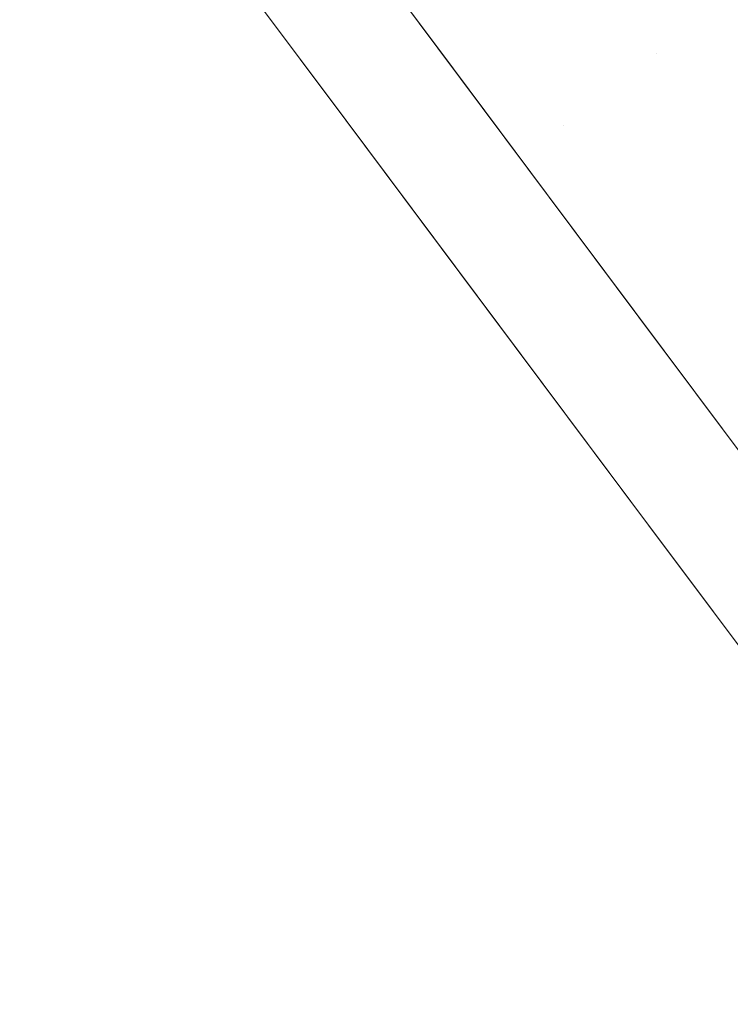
# Model space of a CAD drawing. Header units: centimetres. Extents: x -20.1 to -11, y -7.5 to 4.5.
# Tile 3 of 13: x -16.4 to -15.8, y -1.5 to -0.7. Entities that reach past the tile are written whole.
import ezdxf

# ---------------------------------------------------------------- set-up
doc = ezdxf.new("R2010")
doc.units = ezdxf.units.CM
doc.header["$LTSCALE"] = 2.54
doc.layers.add('Lucido design-1', color=7, linetype='Continuous')

# ---------------------------------------------------------------- blocks, each defined once
blk = doc.blocks.new('Gruppo-1')
at = {"color": 30, "linetype": 'Continuous', "lineweight": 9}
for points, invisible_edges in [([(-15.74782, -0.335, -332.46603), (-15.84698, -0.20241, -332.59497), (-15.45386, -0.67967, -333.3027), (-15.40428, -0.74596, -333.23824)], 15), ([(-15.40428, -0.74596, -334.78229), (-15.45386, -0.67967, -334.71782), (-15.84698, -0.20241, -335.42556), (-15.74782, -0.335, -335.5545)], 15), ([(-16.04992, -0.73279, -326.57962), (-16.32596, -0.36369, -326.64672), (-16.40271, -0.42547, -326.65917)], 10), ([(-16.12754, -0.7934, -341.42564), (-16.40218, -0.42618, -341.35076), (-16.32542, -0.36441, -341.36897)], 10), ([(-16.32596, -0.36369, -326.64672), (-16.04992, -0.73279, -326.57962), (-15.86584, -0.73743, -327.49017)], 10), ([(-15.86584, -0.73743, -327.49017), (-16.1073, -0.41457, -327.55353), (-16.32596, -0.36369, -326.64672)], 11), ([(-16.32542, -0.36441, -341.36897), (-16.05015, -0.73249, -341.44448), (-16.12754, -0.7934, -341.42564)], 10), ([(-16.32542, -0.36441, -341.36897), (-16.1073, -0.41457, -340.46699), (-15.86584, -0.73743, -340.53036)], 11), ([(-15.86584, -0.73743, -340.53036), (-16.05015, -0.73249, -341.44448), (-16.32542, -0.36441, -341.36897)], 9), ([(-16.1073, -0.41457, -327.55353), (-15.86584, -0.73743, -327.49017), (-15.69576, -0.75515, -328.41552), (-15.90296, -0.47811, -328.46989)], 15), ([(-15.90296, -0.47811, -339.55063), (-15.69576, -0.75515, -339.605), (-15.86584, -0.73743, -340.53036), (-16.1073, -0.41457, -340.46699)], 15), ([(-16.40271, -0.42547, -326.65917), (-16.18458, -0.47624, -327.56963), (-15.94372, -0.7983, -327.50643)], 11), ([(-15.94372, -0.7983, -327.50643), (-16.12733, -0.79368, -326.59962), (-16.40271, -0.42547, -326.65917)], 9), ([(-16.40271, -0.42547, -326.65917), (-16.12733, -0.79368, -326.59962), (-16.04992, -0.73279, -326.57962)], 10), ([(-16.40218, -0.42618, -341.35076), (-16.12754, -0.7934, -341.42564), (-15.94372, -0.7983, -340.5141)], 10), ([(-15.94372, -0.7983, -340.5141), (-16.18458, -0.47624, -340.45089), (-16.40218, -0.42618, -341.35076)], 11), ([(-15.98074, -0.53962, -328.48371), (-15.77407, -0.81597, -328.42947), (-15.94372, -0.7983, -327.50643), (-16.18458, -0.47624, -327.56963)], 15), ([(-16.18458, -0.47624, -340.45089), (-15.94372, -0.7983, -340.5141), (-15.77407, -0.81597, -339.59105), (-15.98074, -0.53962, -339.53681)], 15), ([(-15.90296, -0.47811, -328.46989), (-15.69576, -0.75515, -328.41552), (-15.54079, -0.78467, -329.34403), (-15.7136, -0.55361, -329.38938)], 15), ([(-15.7136, -0.55361, -338.63115), (-15.54079, -0.78467, -338.6765), (-15.69576, -0.75515, -339.605), (-15.90296, -0.47811, -339.55063)], 15), ([(-15.79186, -0.61493, -329.4009), (-15.61948, -0.84542, -329.35567), (-15.77407, -0.81597, -328.42947), (-15.98074, -0.53962, -328.48371)], 15), ([(-15.98074, -0.53962, -339.53681), (-15.77407, -0.81597, -339.59105), (-15.61948, -0.84542, -338.66486), (-15.79186, -0.61493, -338.61962)], 15), ([(-16.12754, -0.7934, -341.42564), (-16.05015, -0.73249, -341.44448), (-15.95832, -0.85528, -341.46966)], 9), ([(-15.88041, -0.95945, -326.53841), (-16.04992, -0.73279, -326.57962), (-16.12733, -0.79368, -326.59962)], 10), ([(-15.95832, -0.85528, -341.46966), (-16.05015, -0.73249, -341.44448), (-15.86584, -0.73743, -340.53036)], 10), ([(-15.86584, -0.73743, -327.49017), (-16.04992, -0.73279, -326.57962), (-15.88041, -0.95945, -326.53841)], 9), ([(-15.95832, -0.85528, -341.46966), (-15.86584, -0.73743, -340.53036), (-15.62154, -1.06409, -340.56867)], 11), ([(-15.88041, -0.95945, -326.53841), (-15.62154, -1.06409, -327.45185), (-15.86584, -0.73743, -327.49017)], 11), ([(-15.48613, -1.03545, -328.38264), (-15.69576, -0.75515, -328.41552), (-15.86584, -0.73743, -327.49017), (-15.62154, -1.06409, -327.45185)], 15), ([(-15.62154, -1.06409, -340.56867), (-15.86584, -0.73743, -340.53036), (-15.69576, -0.75515, -339.605), (-15.48613, -1.03545, -339.63788)], 15), ([(-15.94372, -0.7983, -340.5141), (-16.12754, -0.7934, -341.42564), (-16.03137, -0.92199, -341.45186)], 9), ([(-15.95832, -0.85528, -341.46966), (-16.03137, -0.92199, -341.45186), (-16.12754, -0.7934, -341.42564)], 9), ([(-15.88727, -1.11467, -326.5477), (-16.12733, -0.79368, -326.59962), (-15.94372, -0.7983, -327.50643)], 10), ([(-16.12733, -0.79368, -326.59962), (-15.88727, -1.11467, -326.5477), (-15.88041, -0.95945, -326.53841)], 10), ([(-15.70003, -1.12414, -340.55232), (-15.94372, -0.7983, -340.5141), (-16.03137, -0.92199, -341.45186)], 11), ([(-15.94372, -0.7983, -327.50643), (-15.70003, -1.12414, -327.46821), (-15.88727, -1.11467, -326.5477)], 11), ([(-15.70003, -1.12414, -327.46821), (-15.94372, -0.7983, -327.50643), (-15.77407, -0.81597, -328.42947), (-15.56496, -1.09557, -328.39668)], 15), ([(-15.56496, -1.09557, -339.62385), (-15.77407, -0.81597, -339.59105), (-15.94372, -0.7983, -340.5141), (-15.70003, -1.12414, -340.55232)], 15), ([(-16.03137, -0.92199, -341.45186), (-15.95832, -0.85528, -341.46966), (-15.77174, -1.10475, -341.48589)], 9), ([(-15.62154, -1.06409, -340.56867), (-15.77174, -1.10475, -341.48589), (-15.95832, -0.85528, -341.46966)], 9), ([(-16.03137, -0.92199, -341.45186), (-15.84987, -1.16468, -341.46749), (-15.70003, -1.12414, -340.55232)], 10), ([(-15.77174, -1.10475, -341.48589), (-15.84987, -1.16468, -341.46749), (-16.03137, -0.92199, -341.45186)], 9), ([(-15.88727, -1.11467, -326.5477), (-15.7719, -1.10454, -326.53318), (-15.88041, -0.95945, -326.53841)], 9), ([(-15.88041, -0.95945, -326.53841), (-15.7719, -1.10454, -326.53318), (-15.62154, -1.06409, -327.45185)], 10), ([(-15.88727, -1.11467, -326.5477), (-15.85013, -1.16433, -326.54692), (-15.7719, -1.10454, -326.53318)], 10), ([(-15.49142, -1.47958, -326.51965), (-15.7719, -1.10454, -326.53318), (-15.85013, -1.16433, -326.54692)], 10), ([(-15.57039, -1.53838, -341.49156), (-15.84987, -1.16468, -341.46749), (-15.77174, -1.10475, -341.48589)], 10), ([(-15.70003, -1.12414, -327.46821), (-15.85013, -1.16433, -326.54692), (-15.88727, -1.11467, -326.5477)], 9), ([(-15.85013, -1.16433, -326.54692), (-15.70003, -1.12414, -327.46821), (-15.45491, -1.4519, -327.45542)], 11), ([(-15.45491, -1.4519, -340.56511), (-15.70003, -1.12414, -340.55232), (-15.84987, -1.16468, -341.46749)], 11), ([(-15.45491, -1.4519, -327.45542), (-15.5703, -1.5385, -326.54107), (-15.85013, -1.16433, -326.54692)], 9), ([(-15.85013, -1.16433, -326.54692), (-15.5703, -1.5385, -326.54107), (-15.49142, -1.47958, -326.51965)], 10), ([(-15.84987, -1.16468, -341.46749), (-15.57039, -1.53838, -341.49156), (-15.45491, -1.4519, -340.56511)], 10)]:
    blk.add_3dface(points, dxfattribs=dict(at, invisible_edges=invisible_edges))
blk = doc.blocks.new('Gruppo-2-1')
at = {"color": 7}
blk.add_blockref('Gruppo-1', (0, 0), dxfattribs=at)
blk = doc.blocks.new('Gruppo-4-1')
at = {"color": 7}
blk.add_blockref('Gruppo-2-1', (0, 0), dxfattribs=at)
blk = doc.blocks.new('Gruppo-5-1')
at = {"color": 7}
blk.add_blockref('Gruppo-4-1', (0, 0), dxfattribs=at)

msp = doc.modelspace()

# ---------------------------------------------------------------- block references
at = {"layer": 'Lucido design-1', "color": 7}
msp.add_blockref('Gruppo-5-1', (0, 0), dxfattribs=at)

doc.saveas('drawing.dxf')
